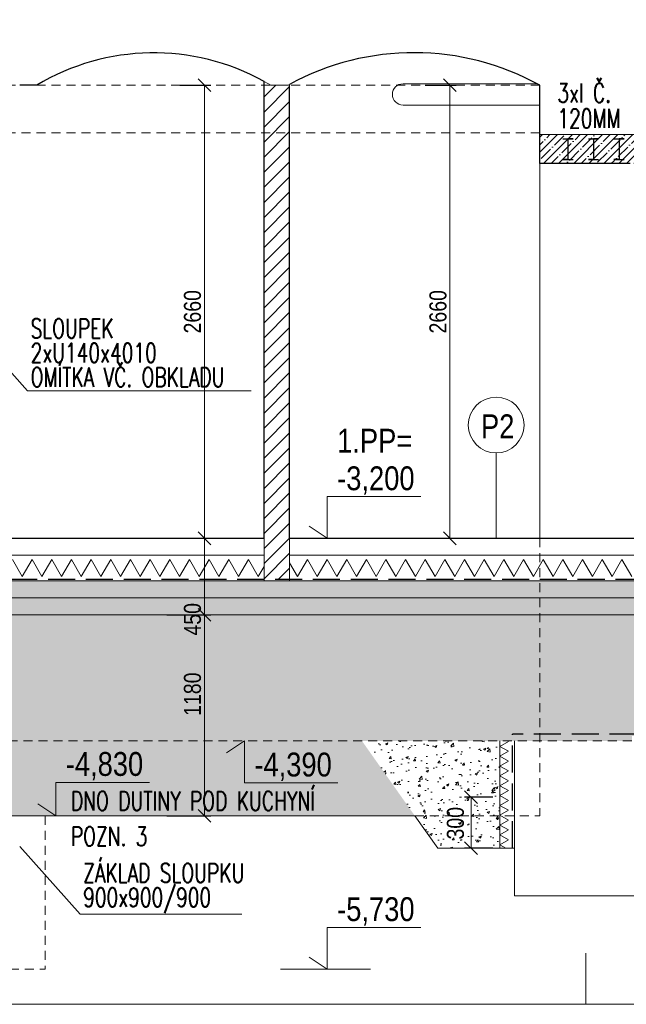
# Model space of a CAD drawing. Header units: millimetres. Extents: x -300958 to -108039, y 30118 to 292543.
# Tile 8 of 256: x -229558 to -225995, y 38432 to 44214. Entities that reach past the tile are written whole.
import ezdxf

# ---------------------------------------------------------------- set-up
doc = ezdxf.new("R2010")
doc.units = ezdxf.units.MM
doc.header["$MEASUREMENT"] = 0
doc.linetypes.add('DGN Style 2', pattern=[879.857395, 527.914437, -351.942958])
doc.linetypes.add('DGN Style 3', pattern=[888.558256, 634.684469, -253.873788])
doc.layers.get('0').update_dxf_attribs({"lineweight": 13})
doc.layers.get('Defpoints').update_dxf_attribs({"color": 3, "lineweight": 13})
for name, color, linetype, lineweight in [('dims', 7, 'Continuous', 9), ('legenda', 7, 'Continuous', 13), ('Materiály', 1, 'Continuous', 13), ('navrh', 1, 'Continuous', 9), ('popis', 7, 'Continuous', 9), ('RAMECEK', 7, 'Continuous', 0), ('tenka', 7, 'Continuous', 13), ('výškové kóty', 7, 'Continuous', 13), ('walls', 7, 'Continuous', 13)]:
    doc.layers.add(name, color=color, linetype=linetype, lineweight=lineweight)
doc.styles.add('STYLE-0', font='ARIALN.TTF')
doc.styles.add('Style-Arial', font='arial.ttf')
doc.dimstyles.new('arch', dxfattribs={"dimscale": 50, "dimtxt": 2.5, "dimasz": 2.5, "dimexe": 1.25, "dimexo": 0.9, "dimtad": 1, "dimdec": 0, "dimtxsty": 'STYLE-0', "dimblk": 'ARCHTICK', "dimcen": 2.5, "dimadec": 0, "dimazin": 0, "dimtfac": 1, "dimtdec": 0, "dimtmove": 2, "dimatfit": 3, "dimldrblk": 'ARCHTICK', "dimfxl": 0, "dimarcsym": 0})
pattern_1 = [(50, (0, 0), (143.452037, -12.550427), [15, -165]), (355, (0, 0), (-27.75027, 150.43843), [12, -132]), (100.4514, (11.95, -1.05), (115.70188, 137.88791), [12.74804, -140.22842]), (46.1842, (0, 40), (213.44821, -33.1038), [22.5, -247.5]), (96.6356, (17.79, 37.24), (186.93254, 194.82357), [19.12206, -210.3426]), (351.1842, (0, 40), (186.93239, 194.82372), [18, -198]), (21, (20, 30), (119.38141, -80.52378), [15, -165]), (326, (20, 30), (48.66307, 145.03001), [12, -132]), (71.4514, (29.95, 23.29), (168.044526, 64.5061), [12.74804, -140.22842]), (37.5, (0, 0), (2.431971, 66.578771), [0, -130.4, 0, -134, 0, -132.5]), (7.5, (0, 0), (52.613907, 78.882342), [0, -76.4, 0, -127.4, 0, -50.5]), (327.5, (-44.6, 0), (106.764487, -4.510974), [0, -50, 0, -156, 0, -207]), (317.5, (-64.6, 0), (116.637234, 20.020996), [0, -65, 0, -103.6, 0, -147])]

# ---------------------------------------------------------------- blocks, each defined once
blk = doc.blocks.new('_ArchTick')
at = {"color": 0, "linetype": 'ByBlock', "flags": 128}
blk.add_lwpolyline([(-0.5, -0.5), (0.5, 0.5)], dxfattribs=at)
blk = doc.blocks.new('*D899')
at = {"layer": 'Defpoints', "color": 0, "linetype": 'Continuous'}
for p in [(-227250.4, 43828.8), (-227326, 41168.8), (-227031, 41168.8)]:
    blk.add_point(p, dxfattribs=at)
at = {"layer": 'dims', "color": 0, "linetype": 'Continuous', "lineweight": -2}
for p, q in [((-227175.4, 43828.8), (-226993.5, 43828.8)), ((-227251, 41168.8), (-226993.5, 41168.8))]:
    blk.add_line(p, q, dxfattribs=at)
at = {"layer": 'dims', "linetype": 'Continuous', "lineweight": 0}
blk.add_line((-227031, 43828.8), (-227031, 41168.8), dxfattribs=at)
at = {"layer": 'dims', "linetype": 'Continuous', "lineweight": 0, "xscale": 75, "yscale": 75, "zscale": 75}
for p, rotation in [((-227031, 43828.8), 90), ((-227031, 41168.8), 270)]:
    blk.add_blockref('_ArchTick', p, dxfattribs=dict(at, rotation=rotation))
at = {"layer": 'dims', "color": 0, "linetype": 'Continuous', "insert": (-227100.8, 42498.8), "char_height": 100, "attachment_point": 5, "rotation": 90, "style": 'STYLE-0'}
blk.add_mtext('2660', dxfattribs=at)
blk = doc.blocks.new('*D900')
at = {"layer": 'Defpoints', "color": 0, "linetype": 'Continuous'}
for p in [(-228692.1, 43828.8), (-228767.6, 41168.8), (-228472.6, 41168.8)]:
    blk.add_point(p, dxfattribs=at)
at = {"layer": 'dims', "color": 0, "linetype": 'Continuous', "lineweight": -2}
for p, q in [((-228617.1, 43828.8), (-228435.1, 43828.8)), ((-228692.6, 41168.8), (-228435.1, 41168.8))]:
    blk.add_line(p, q, dxfattribs=at)
at = {"layer": 'dims', "linetype": 'Continuous', "lineweight": 0}
blk.add_line((-228472.6, 43828.8), (-228472.6, 41168.8), dxfattribs=at)
at = {"layer": 'dims', "linetype": 'Continuous', "lineweight": 0, "xscale": 75, "yscale": 75, "zscale": 75}
for p, rotation in [((-228472.6, 43828.8), 90), ((-228472.6, 41168.8), 270)]:
    blk.add_blockref('_ArchTick', p, dxfattribs=dict(at, rotation=rotation))
at = {"layer": 'dims', "color": 0, "linetype": 'Continuous', "insert": (-228542.4, 42498.8), "char_height": 100, "attachment_point": 5, "rotation": 90, "style": 'STYLE-0'}
blk.add_mtext('2660', dxfattribs=at)
blk = doc.blocks.new('*D915')
at = {"layer": 'Defpoints', "color": 0, "linetype": 'Continuous'}
for p in [(-228692.1, 41168.8), (-228767.6, 40718.8), (-228472.6, 40718.8)]:
    blk.add_point(p, dxfattribs=at)
at = {"layer": 'dims', "color": 0, "linetype": 'Continuous', "lineweight": -2}
for p, q in [((-228617.1, 41168.8), (-228435.1, 41168.8)), ((-228692.6, 40718.8), (-228435.1, 40718.8))]:
    blk.add_line(p, q, dxfattribs=at)
at = {"layer": 'dims', "linetype": 'Continuous', "lineweight": 0}
blk.add_line((-228472.6, 41168.8), (-228472.6, 40718.8), dxfattribs=at)
at = {"layer": 'dims', "linetype": 'Continuous', "lineweight": 0, "xscale": 75, "yscale": 75, "zscale": 75}
for p, rotation in [((-228472.6, 41168.8), 90), ((-228472.6, 40718.8), 270)]:
    blk.add_blockref('_ArchTick', p, dxfattribs=dict(at, rotation=rotation))
at = {"layer": 'dims', "color": 0, "linetype": 'Continuous', "insert": (-228542.4, 40693.2), "char_height": 100, "attachment_point": 5, "rotation": 90, "style": 'STYLE-0'}
blk.add_mtext('450', dxfattribs=at)
blk = doc.blocks.new('*D922')
at = {"layer": 'Defpoints', "color": 0, "linetype": 'Continuous'}
for p in [(-228692.1, 40718.8), (-228767.6, 39538.8), (-228472.6, 39538.8)]:
    blk.add_point(p, dxfattribs=at)
at = {"layer": 'dims', "color": 0, "linetype": 'Continuous', "lineweight": -2}
for p, q in [((-228617.1, 40718.8), (-228435.1, 40718.8)), ((-228692.6, 39538.8), (-228435.1, 39538.8))]:
    blk.add_line(p, q, dxfattribs=at)
at = {"layer": 'dims', "linetype": 'Continuous', "lineweight": 0}
blk.add_line((-228472.6, 40718.8), (-228472.6, 39538.8), dxfattribs=at)
at = {"layer": 'dims', "linetype": 'Continuous', "lineweight": 0, "xscale": 75, "yscale": 75, "zscale": 75}
for p, rotation in [((-228472.6, 40718.8), 90), ((-228472.6, 39538.8), 270)]:
    blk.add_blockref('_ArchTick', p, dxfattribs=dict(at, rotation=rotation))
at = {"layer": 'dims', "color": 0, "linetype": 'Continuous', "insert": (-228542.4, 40253.5), "char_height": 100, "attachment_point": 5, "rotation": 90, "style": 'STYLE-0'}
blk.add_mtext('1180', dxfattribs=at)
blk = doc.blocks.new('*D1440')
at = {"layer": 'Defpoints', "color": 0, "linetype": 'Continuous'}
for p in [(-226704.2, 39648.8), (-226907.1, 39348.8), (-226704.2, 39348.8)]:
    blk.add_point(p, dxfattribs=at)
at = {"layer": 'dims', "color": 0, "linetype": 'Continuous', "lineweight": -2}
for p, q in [((-226779.2, 39648.8), (-226944.6, 39648.8)), ((-226779.2, 39348.8), (-226944.6, 39348.8))]:
    blk.add_line(p, q, dxfattribs=at)
at = {"layer": 'dims', "linetype": 'Continuous', "lineweight": 0}
blk.add_line((-226907.1, 39648.8), (-226907.1, 39348.8), dxfattribs=at)
at = {"layer": 'dims', "linetype": 'Continuous', "lineweight": 0, "xscale": 75, "yscale": 75, "zscale": 75}
for p, rotation in [((-226907.1, 39648.8), 90), ((-226907.1, 39348.8), 270)]:
    blk.add_blockref('_ArchTick', p, dxfattribs=dict(at, rotation=rotation))
at = {"layer": 'dims', "color": 0, "linetype": 'Continuous', "insert": (-226998.2, 39495.8), "char_height": 100, "attachment_point": 5, "rotation": 90, "style": 'STYLE-0'}
blk.add_mtext('300', dxfattribs=at)

msp = doc.modelspace()

# ---------------------------------------------------------------- hatches: boundary and pattern name
at = {"layer": 'Materiály', "linetype": 'Continuous'}
h = msp.add_hatch(dxfattribs=at)
h.set_pattern_fill('AR-SAND', color=256, scale=25, style=0)
h.set_pattern_definition([(37.5, (0, 0), (-1.574834, 48.170594), [0, -38, 0, -42.5, 0, -40.625]), (7.5, (0, 0), (44.244418, 70.553652), [0, -20.5, 0, -34.25, 0, -13.125]), (327.5, (-30.75, 0), (77.8535465, 0.141476), [0, -12.5, 0, -45, 0, -58.75]), (317.5, (-30.75, 0), (75.153165, 21.94189), [0, -6.25, 0, -29.5, 0, -33.75])])
h.paths.add_polyline_path([(-219232.6, 40918.8), (-222367.6, 40918.8), (-222367.6, 40798.8), (-219232.6, 40798.8)])
h.paths.add_polyline_path([(-222367.6, 40918.8), (-222542.6, 40918.8), (-222542.6, 40818.8), (-222898.7, 40818.8), (-222898.7, 40798.8), (-222367.6, 40798.8)])
h.paths.add_polyline_path([(-222898.7, 40818.8), (-226502.6, 40818.8), (-226502.6, 40718.8), (-223662.6, 40718.8), (-223662.6, 40798.8), (-222928.9, 40798.8)])
h.paths.add_polyline_path([(-222898.7, 40818.8), (-222928.9, 40798.8), (-222898.7, 40798.8)], flags=17)
h.paths.add_polyline_path([(-226502.6, 40818.8), (-229732.6, 40818.8), (-229732.6, 40718.8), (-226502.6, 40718.8)])
h.paths.add_polyline_path([(-229732.6, 40818.8), (-229982.6, 40818.8), (-229982.6, 40718.8), (-229732.6, 40718.8)])
h.paths.add_polyline_path([(-228618.5, 40586.4), (-228618.5, 40820.6), (-228466.4, 40820.6), (-228466.4, 40586.4)], flags=9)
h.paths.add_polyline_path([(-218115.5, 46156.5), (-218115.5, 46451.1), (-217963.3, 46451.1), (-217963.3, 46156.5)], flags=9)
h.paths.add_polyline_path([(-217865.5, 49448.5), (-217865.5, 49799.1), (-217713.3, 49799.1), (-217713.3, 49448.5)], flags=9)
h.paths.add_polyline_path([(-218115.5, 42671.5), (-218115.5, 42966.1), (-217963.3, 42966.1), (-217963.3, 42671.5)], flags=9)
h.paths.add_polyline_path([(-218115.5, 40575.3), (-218115.5, 40862.2), (-217963.3, 40862.2), (-217963.3, 40575.3)], flags=9)
h.paths.add_polyline_path([(-218136.8, 39800.3), (-218136.8, 40031.2), (-217984.6, 40031.2), (-217984.6, 39800.3)], flags=9)
h.paths.add_polyline_path([(-227176.8, 42400.8), (-227176.8, 42696.8), (-227024.7, 42696.8), (-227024.7, 42400.8)], flags=9)
h.paths.add_polyline_path([(-228618.5, 42400.8), (-228618.5, 42696.8), (-228466.4, 42696.8), (-228466.4, 42400.8)], flags=9)
h.paths.add_polyline_path([(-225570.1, 42355.8), (-225570.1, 42651.8), (-225418, 42651.8), (-225418, 42355.8)], flags=9)
h.paths.add_polyline_path([(-228618.5, 40138.1), (-228618.5, 40369), (-228466.4, 40369), (-228466.4, 40138.1)], flags=9)
h.paths.add_polyline_path([(-223678.5, 45816.5), (-223678.5, 46111.1), (-223526.3, 46111.1), (-223526.3, 45816.5)], flags=9)
h.paths.add_polyline_path([(-223678.5, 42455.8), (-223678.5, 42751.8), (-223526.3, 42751.8), (-223526.3, 42455.8)], flags=9)
h.paths.add_polyline_path([(-223678.5, 44036.7), (-223678.5, 44270.9), (-223526.3, 44270.9), (-223526.3, 44036.7)], flags=9)
h.paths.add_polyline_path([(-223678.5, 41315.7), (-223678.5, 41549.9), (-223526.3, 41549.9), (-223526.3, 41315.7)], flags=9)
h.paths.add_polyline_path([(-227074.3, 39380.3), (-227074.3, 39611.2), (-226922.2, 39611.2), (-226922.2, 39380.3)], flags=9)
h.paths.add_polyline_path([(-225483.3, 56100.3), (-224845.8, 56100.3), (-224845.8, 55862), (-225483.3, 55862)], flags=9)
h.paths.add_polyline_path([(-217799.5, 56100.3), (-217162, 56100.3), (-217162, 55862), (-217799.5, 55862)], flags=9)
h.paths.add_polyline_path([(-222994.5, 41275.8), (-222724.1, 41320.6), (-222749.2, 41471.7), (-223019.5, 41426.9)], flags=9)
h.paths.add_polyline_path([(-224212.8, 59339.5), (-222728.2, 59339.5), (-222728.2, 58991.3), (-224212.8, 58991.3)], flags=9)
h.paths.add_polyline_path([(-230100.7, 59346.6), (-228890.4, 59346.6), (-228890.3, 58998.4), (-230100.7, 58998.4)], flags=9)
h.paths.add_polyline_path([(-227728.3, 39096.1), (-227216.5, 39096.1), (-227216.5, 38857.8), (-227728.3, 38857.8)], flags=9)
h.paths.add_polyline_path([(-229521.5, 42668.8), (-228646.4, 42668.8), (-228646.4, 42177.8), (-229521.5, 42177.8)], flags=9)
h.paths.add_polyline_path([(-229322, 39948.7), (-228810.3, 39948.7), (-228810.3, 39710.5), (-229322, 39710.5)], flags=9)
h.paths.add_polyline_path([(-229285, 39872.4), (-227602.3, 39872.5), (-227602.3, 39524.3), (-229285, 39524.3)], flags=9)
h.paths.add_polyline_path([(-231871.2, 39605.7), (-230192.3, 39605.7), (-230192.3, 38829), (-231871.2, 38829)], flags=9)
h.paths.add_polyline_path([(-229212.6, 39430.4), (-228112.8, 39430.4), (-228112.8, 38939.4), (-229212.6, 38939.4)], flags=9)
h.paths.add_polyline_path([(-233846.9, 39398.6), (-232194.7, 39398.7), (-232194.7, 39050.5), (-233846.9, 39050.5)], flags=9)
h.paths.add_polyline_path([(-229098.4, 54999.1), (-228349.1, 54999.2), (-228349.1, 54793.9), (-229098.4, 54793.8)], flags=9)
h.paths.add_polyline_path([(-229098.4, 55194.7), (-228379.6, 55194.8), (-228379.6, 54989.5), (-229098.4, 54989.4)], flags=9)
h.paths.add_polyline_path([(-211403.8, 40426), (-207613.8, 40426), (-207613.8, 40280), (-211403.8, 40280)], flags=9)
h.paths.add_polyline_path([(-206340.2, 40408.8), (-205613.8, 40408.8), (-205613.8, 40276.4), (-206340.2, 40276.4)], flags=9)
h.paths.add_polyline_path([(-211944.7, 52318), (-208955.3, 52318), (-208955.3, 52112.7), (-211944.6, 52112.6)], flags=9)
h.paths.add_polyline_path([(-212402.3, 52316.9), (-212270.1, 52316.9), (-212270.1, 52111.6), (-212402.3, 52111.6)], flags=9)
h.paths.add_polyline_path([(-212399.3, 52662.7), (-210098.7, 52662.9), (-210098.7, 52433.7), (-212399.3, 52433.6)], flags=9)
h.paths.add_polyline_path([(-220630.7, 56606.8), (-220295.6, 56606.8), (-220295.6, 56393.9), (-220630.7, 56393.9)], flags=9)
h.paths.add_polyline_path([(-223459.2, 56606.8), (-223124.1, 56606.8), (-223124.1, 56393.9), (-223459.2, 56393.9)], flags=9)
h.paths.add_polyline_path([(-227896.5, 56606.8), (-227561.4, 56606.8), (-227561.4, 56393.9), (-227896.5, 56393.9)], flags=9)
h.paths.add_polyline_path([(-212960.2, 39626), (-207707.7, 39626), (-207707.7, 39449.1), (-212960.2, 39449.1)], flags=9)
h.paths.add_polyline_path([(-224446.6, 39806.1), (-223934.8, 39806.1), (-223934.8, 39567.8), (-224446.6, 39567.8)], flags=9)
h.paths.add_polyline_path([(-232371.6, 57607.3), (-232121.2, 57607.3), (-232121.2, 57392.4), (-232371.6, 57392.4)], flags=9)
h.paths.add_polyline_path([(-222875.9, 40785.2), (-222364.2, 40785.2), (-222364.2, 40546.9), (-222875.9, 40546.9)], flags=9)
h.paths.add_polyline_path([(-222765.6, 57706.6), (-222510.3, 57706.6), (-222510.3, 57493.7), (-222765.6, 57493.7)], flags=9)
h.paths.add_polyline_path([(-219976.4, 54526.6), (-219743.2, 54526.6), (-219743.2, 54316.1), (-219976.4, 54316.1)], flags=9)
h.paths.add_polyline_path([(-234807.9, 41176.1), (-234296.1, 41176.1), (-234296.1, 40937.8), (-234807.9, 40937.8)], flags=9)
h.paths.add_polyline_path([(-230316.5, 54706.6), (-230083.2, 54706.6), (-230083.2, 54496.1), (-230316.5, 54496.1)], flags=9)
h.paths.add_polyline_path([(-222765.6, 54656.6), (-222532.4, 54656.6), (-222532.4, 54446.1), (-222765.6, 54446.1)], flags=9)
h.paths.add_polyline_path([(-225469.3, 51678), (-224951.4, 50215.3), (-225305.9, 50089.8), (-225823.8, 51552.5)], flags=9)
h.paths.add_polyline_path([(-224953.9, 47502.8), (-223579.2, 46845.2), (-223741.5, 46506), (-225116.2, 47163.6)], flags=9)
h.paths.add_polyline_path([(-222744.2, 58941.1), (-222105.4, 58941.1), (-222105.4, 58702.8), (-222744.2, 58702.8)], flags=9)
h.paths.add_polyline_path([(-215943.5, 44706.8), (-214705.1, 44706.8), (-214705.1, 44492), (-215943.5, 44492)], flags=9)
h.paths.add_polyline_path([(-215922.4, 44486.1), (-215410.6, 44486.1), (-215410.6, 44247.8), (-215922.4, 44247.8)], flags=9)
h.paths.add_polyline_path([(-212583.5, 43296.6), (-206340.8, 43296.8), (-206340.8, 43091.4), (-212583.5, 43091.3)], flags=9)
h.paths.add_polyline_path([(-211884.3, 45150.9), (-210798.1, 45150.9), (-210798.1, 45035.8), (-211884.3, 45035.8)], flags=9)
h.paths.add_polyline_path([(-212583.9, 41696.2), (-208047.8, 41696.2), (-208047.8, 41490.9), (-212583.9, 41490.8)], flags=9)
h.paths.add_polyline_path([(-212583.9, 41890.3), (-205727.7, 41890.4), (-205727.7, 41685.1), (-212583.9, 41684.9)], flags=9)
h.paths.add_polyline_path([(-212583.5, 42083.9), (-206291.2, 42084.1), (-206291.2, 41878.7), (-212583.5, 41878.6)], flags=9)
h.paths.add_polyline_path([(-212583.5, 42298.8), (-205719.8, 42298.9), (-205719.8, 42093.6), (-212583.5, 42093.5)], flags=9)
h.paths.add_polyline_path([(-212583.5, 42498.8), (-206659.3, 42498.9), (-206659.3, 42293.6), (-212583.5, 42293.5)], flags=9)
h.paths.add_polyline_path([(-212583.5, 42698.8), (-205800.6, 42698.9), (-205800.6, 42493.6), (-212583.5, 42493.5)], flags=9)
h.paths.add_polyline_path([(-212583.5, 42898.8), (-205891.3, 42898.9), (-205891.3, 42693.6), (-212583.5, 42693.5)], flags=9)
h.paths.add_polyline_path([(-212583.5, 43098.8), (-205573.6, 43098.9), (-205573.6, 42893.6), (-212583.5, 42893.5)], flags=9)
h.paths.add_polyline_path([(-212573.1, 43911), (-210695.1, 43911.1), (-210695.1, 43682), (-212573.1, 43681.8)], flags=9)
h.paths.add_polyline_path([(-212583.5, 43499), (-205582.7, 43499.1), (-205582.7, 43293.8), (-212583.5, 43293.6)], flags=9)
h.paths.add_polyline_path([(-212583.5, 43699), (-205754.1, 43699.1), (-205754.1, 43493.8), (-212583.5, 43493.6)], flags=9)
h.paths.add_polyline_path([(-211884, 46664.7), (-211108, 46664.7), (-211108, 46549.6), (-211884, 46549.6)], flags=9)
h.paths.add_polyline_path([(-211884.1, 46291), (-211034.2, 46291), (-211034.2, 46158.3), (-211884.1, 46158.3)], flags=9)
h.paths.add_polyline_path([(-211884.3, 45632.8), (-209796.3, 45632.8), (-209796.3, 45335.4), (-211884.3, 45335.4)], flags=9)
h.paths.add_polyline_path([(-211884.2, 46006.5), (-210395.8, 46006.5), (-210395.8, 45729.8), (-211884.2, 45729.8)], flags=9)
h.paths.add_polyline_path([(-211884, 47038.4), (-210639, 47038.4), (-210639, 46905.7), (-211884, 46905.7)], flags=9)
h.paths.add_polyline_path([(-212528.4, 47501.1), (-210602.8, 47501.2), (-210602.8, 47272), (-212528.4, 47271.9)], flags=9)
h.paths.add_polyline_path([(-234504.8, 39526.1), (-233993, 39526.1), (-233993, 39287.8), (-234504.8, 39287.8)], flags=9)
h.paths.add_polyline_path([(-233114.3, 40874.9), (-232589.7, 40874.9), (-232589.7, 40669.5), (-233114.3, 40669.5)], flags=9)
h.paths.add_polyline_path([(-225389.8, 39975.2), (-224878.1, 39975.2), (-224878.1, 39736.9), (-225389.8, 39736.9)], flags=9)
h.paths.add_polyline_path([(-220079.8, 40765.2), (-219568, 40765.2), (-219568, 40526.9), (-220079.8, 40526.9)], flags=9)
h.paths.add_polyline_path([(-228214.4, 39945.2), (-227702.6, 39945.2), (-227702.6, 39706.9), (-228214.4, 39706.9)], flags=9)
h.paths.add_polyline_path([(-229353, 46153.4), (-229129.3, 46153.4), (-229129.3, 45948.1), (-229353, 45948.1)], flags=9)
h.paths.add_polyline_path([(-229101.5, 45719.1), (-226775, 45719), (-226775, 45513.7), (-229101.5, 45513.8)], flags=9)
h.paths.add_polyline_path([(-229112.9, 46370.7), (-226775, 46370.6), (-226775, 46165.3), (-229112.9, 46165.3)], flags=9)
h.paths.add_polyline_path([(-215953.6, 41926.8), (-214723.9, 41926.8), (-214723.9, 41712), (-215953.6, 41712)], flags=9)
h.paths.add_polyline_path([(-215963.8, 41706.1), (-215452, 41706.1), (-215452, 41467.8), (-215963.8, 41467.8)], flags=9)
h.paths.add_polyline_path([(-234012.5, 43127.9), (-233811.8, 43132.3), (-233807.3, 42927), (-234008, 42922.6)], flags=9)
h.paths.add_polyline_path([(-235655.8, 43597.5), (-234388.3, 43597.6), (-234388.3, 43392.2), (-235655.8, 43392.2)], flags=9)
h.paths.add_polyline_path([(-234259.8, 56606.8), (-233693.9, 56606.8), (-233693.9, 56358.2), (-234259.8, 56358.2)], flags=9)
h.paths.add_polyline_path([(-234259.8, 56386.1), (-233622.3, 56386.1), (-233622.3, 56147.8), (-234259.8, 56147.8)], flags=9)
h.paths.add_polyline_path([(-233571.2, 43395.1), (-233325, 43395.1), (-233325, 43182.1), (-233571.2, 43182.1)], flags=9)
h.paths.add_polyline_path([(-218007.4, 61282.7), (-217166.6, 61282.7), (-217166.6, 60934.5), (-218007.4, 60934.5)], flags=9)
h.paths.add_polyline_path([(-224774, 61282.7), (-223933.3, 61282.7), (-223933.3, 60934.5), (-224774, 60934.5)], flags=9)
h.paths.add_polyline_path([(-234075.4, 44078.9), (-233813.7, 44078.9), (-233813.7, 43873.6), (-234075.4, 43873.6)], flags=9)
h.paths.add_polyline_path([(-234075.4, 44296.1), (-233889.9, 44296.1), (-233889.9, 44090.7), (-234075.4, 44090.7)], flags=9)
h.paths.add_polyline_path([(-235655.8, 44078.9), (-234289.3, 44078.9), (-234289.3, 43873.6), (-235655.8, 43873.6)], flags=9)
h.paths.add_polyline_path([(-235655.8, 44296.1), (-234194, 44296.1), (-234194, 44090.8), (-235655.8, 44090.7)], flags=9)
h.paths.add_polyline_path([(-234075.4, 44513.3), (-233889.9, 44513.3), (-233889.9, 44307.9), (-234075.4, 44307.9)], flags=9)
h.paths.add_polyline_path([(-235655.8, 44513.3), (-234681.7, 44513.3), (-234681.7, 44308), (-235655.8, 44307.9)], flags=9)
h.paths.add_polyline_path([(-235785.4, 44866.2), (-235539.2, 44866.2), (-235539.2, 44656.2), (-235785.4, 44656.2)], flags=9)
h.paths.add_polyline_path([(-228354.8, 46805), (-226775, 46805), (-226775, 46599.7), (-228354.8, 46599.7)], flags=9)
h.paths.add_polyline_path([(-229240.8, 46805), (-229127.6, 46805), (-229127.6, 46599.7), (-229240.8, 46599.7)], flags=9)
h.paths.add_polyline_path([(-226873.1, 47320.6), (-226627.7, 47320.6), (-226627.7, 47110), (-226873.1, 47110)], flags=9)
h.paths.add_polyline_path([(-229278.9, 47022.2), (-229127.6, 47022.2), (-229127.6, 46816.8), (-229278.9, 46816.8)], flags=9)
h.paths.add_polyline_path([(-229379.6, 45936.2), (-229129.3, 45936.2), (-229129.3, 45730.9), (-229379.6, 45730.9)], flags=9)
h.paths.add_polyline_path([(-227878.6, 45936.3), (-226775, 45936.2), (-226775, 45730.9), (-227878.6, 45730.9)], flags=9)
h.paths.add_polyline_path([(-227124.3, 46153.4), (-226775, 46153.4), (-226775, 45948.1), (-227124.3, 45948.1)], flags=9)
h.paths.add_polyline_path([(-228236.7, 46587.8), (-226775, 46587.8), (-226775, 46382.5), (-228236.7, 46382.5)], flags=9)
h.paths.add_polyline_path([(-229036.1, 45501.9), (-226778.1, 45501.9), (-226778.1, 45296.6), (-229036.1, 45296.5)], flags=9)
h.paths.add_polyline_path([(-229017.4, 45284.7), (-226805.2, 45284.7), (-226805.2, 45079.4), (-229017.4, 45079.3)], flags=9)
h.paths.add_polyline_path([(-229377.9, 45284.7), (-229127.6, 45284.7), (-229127.6, 45079.3), (-229377.9, 45079.3)], flags=9)
h.paths.add_polyline_path([(-229377.9, 45501.9), (-229127.6, 45501.9), (-229127.6, 45296.5), (-229377.9, 45296.5)], flags=9)
h.paths.add_polyline_path([(-229236.9, 46587.8), (-229127.6, 46587.8), (-229127.6, 46382.5), (-229237, 46382.5)], flags=9)
h.paths.add_polyline_path([(-229240.8, 45719), (-229127.6, 45719), (-229127.6, 45513.7), (-229240.8, 45513.7)], flags=9)
h.paths.add_polyline_path([(-228709.1, 47022.2), (-226775, 47022.2), (-226775, 46816.8), (-228709.1, 46816.9)], flags=9)
h.paths.add_polyline_path([(-229377.9, 46370.6), (-229127.6, 46370.6), (-229127.6, 46165.3), (-229377.9, 46165.3)], flags=9)
h.paths.add_polyline_path([(-230281.6, 41946.8), (-230036.3, 41946.8), (-230036.3, 41736.3), (-230281.6, 41736.3)], flags=9)
h.paths.add_polyline_path([(-225071.7, 42046.8), (-224825.5, 42046.8), (-224825.5, 41833.9), (-225071.7, 41833.9)], flags=9)
h.paths.add_polyline_path([(-216440.4, 57388.8), (-215794, 57388.8), (-215794, 57183.5), (-216440.4, 57183.5)], flags=9)
h.paths.add_polyline_path([(-218704.2, 59776.1), (-218066.7, 59776.1), (-218066.7, 59537.8), (-218704.2, 59537.8)], flags=9)
h.paths.add_polyline_path([(-227540.8, 61663.4), (-226903.3, 61663.4), (-226903.3, 61425.1), (-227540.8, 61425.1)], flags=9)
h.paths.add_polyline_path([(-230082.8, 61183.8), (-229445.3, 61183.8), (-229445.3, 60945.5), (-230082.8, 60945.5)], flags=9)
h.paths.add_polyline_path([(-221795.9, 56100.3), (-221158.4, 56100.3), (-221158.4, 55862), (-221795.9, 55862)], flags=9)
h.paths.add_polyline_path([(-216092.7, 54751.1), (-214947.1, 54751.1), (-214947.1, 54545.8), (-216092.7, 54545.8)], flags=9)
h.paths.add_polyline_path([(-223347.4, 51527.2), (-222095.2, 50658.8), (-222309.5, 50349.8), (-223561.7, 51218.2)], flags=9)
h.paths.add_polyline_path([(-231266.1, 47456.3), (-229952, 46684.6), (-230142.4, 46360.4), (-231456.5, 47132)], flags=9)
h.paths.add_polyline_path([(-212960.2, 39860.2), (-207827.6, 39860.2), (-207827.6, 39683.2), (-212960.2, 39683.2)], flags=9)
h.paths.add_polyline_path([(-205897.1, 39234.1), (-205613.8, 39234.1), (-205613.8, 39120), (-205897.1, 39120)], flags=9)
h.paths.add_polyline_path([(-212951.3, 40126), (-209962.4, 40126), (-209962.4, 39979.7), (-212951.3, 39979.7)], flags=9)
h.paths.add_polyline_path([(-209332.7, 40726), (-205613.8, 40726), (-205613.8, 40579.7), (-209332.7, 40579.7)], flags=9)
h.paths.add_polyline_path([(-209715.7, 40926), (-205632.2, 40926), (-205632.2, 40779.7), (-209715.7, 40779.7)], flags=9)
h.paths.add_polyline_path([(-207451.3, 40126), (-207002.2, 40126), (-207002.2, 39993.3), (-207451.3, 39993.3)], flags=9)
h.paths.add_polyline_path([(-207451.3, 39251.3), (-206949, 39251.3), (-206949, 39118.6), (-207451.3, 39118.6)], flags=9)
h.paths.add_polyline_path([(-207451.3, 38951.3), (-206583.2, 38951.3), (-206583.2, 38818.6), (-207451.3, 38818.6)], flags=9)
h.paths.add_polyline_path([(-205802.5, 38934.6), (-205607.6, 38934.6), (-205607.6, 38782.4), (-205802.5, 38782.4)], flags=9)
h.paths.add_polyline_path([(-207451.3, 40408.8), (-207057.4, 40408.8), (-207057.4, 40295), (-207451.3, 40295)], flags=9)
h.paths.add_polyline_path([(-212951.3, 39251.3), (-212494.7, 39251.3), (-212494.7, 39118.6), (-212951.3, 39118.6)], flags=9)
h.paths.add_polyline_path([(-212951.3, 40408.8), (-212389.4, 40408.8), (-212389.4, 40293.7), (-212951.3, 40293.7)], flags=9)
h.paths.add_polyline_path([(-212951.3, 40908.8), (-212231.3, 40908.8), (-212231.3, 40793.7), (-212951.3, 40793.7)], flags=9)
h.paths.add_polyline_path([(-207083.8, 40111.1), (-205665.8, 40111.1), (-205665.8, 39742.6), (-207083.8, 39742.6)], flags=9)
h.paths.add_polyline_path([(-212963.9, 39061), (-210629.7, 39061), (-210629.7, 38839.8), (-212963.9, 38839.8)], flags=9)
h.paths.add_polyline_path([(-223048.5, 61571.2), (-222336.1, 61571.2), (-222336.1, 61324.9), (-223048.5, 61324.9)], flags=9)
h.paths.add_polyline_path([(-223048.5, 61350.4), (-222410.9, 61350.4), (-222410.9, 61112.1), (-223048.5, 61112.1)], flags=9)
h.paths.add_polyline_path([(-227733.4, 59870.8), (-227448.4, 60037.6), (-227344.7, 59860.4), (-227629.7, 59693.6)], flags=9)
h.paths.add_polyline_path([(-218637.6, 41946.8), (-218152.4, 41946.8), (-218152.4, 41736.3), (-218637.6, 41736.3)], flags=9)
h.paths.add_polyline_path([(-218722.8, 41726.1), (-218211, 41726.1), (-218211, 41487.8), (-218722.8, 41487.8)], flags=9)
h.paths.add_polyline_path([(-218637.6, 45046.8), (-218143.6, 45046.8), (-218143.6, 44836.3), (-218637.6, 44836.3)], flags=9)
h.paths.add_polyline_path([(-218722.8, 44826.1), (-218159.4, 44826.1), (-218159.4, 44587.8), (-218722.8, 44587.8)], flags=9)
h.paths.add_polyline_path([(-218722.8, 56296.1), (-218085.2, 56296.1), (-218085.2, 56057.8), (-218722.8, 56057.8)], flags=9)
h.paths.add_polyline_path([(-218722.8, 56516.8), (-218213.5, 56516.8), (-218213.5, 56306.8), (-218722.8, 56306.8)], flags=9)
h.paths.add_polyline_path([(-218722.8, 52906.8), (-218218.1, 52906.8), (-218218.1, 52693.9), (-218722.8, 52693.9)], flags=9)
h.paths.add_polyline_path([(-218637.6, 48916.8), (-218130.9, 48916.8), (-218130.9, 48706.3), (-218637.6, 48706.3)], flags=9)
h.paths.add_polyline_path([(-218722.8, 52686.1), (-218174.4, 52686.1), (-218174.4, 52447.8), (-218722.8, 52447.8)], flags=9)
h.paths.add_polyline_path([(-218722.8, 48696.1), (-218174.4, 48696.1), (-218174.4, 48457.8), (-218722.8, 48457.8)], flags=9)
h.paths.add_polyline_path([(-234970, 43183.1), (-234458.3, 43183.1), (-234458.3, 42944.8), (-234970, 42944.8)], flags=9)
h.paths.add_polyline_path([(-222692.2, 56296.1), (-222054.7, 56296.1), (-222054.7, 56057.8), (-222692.2, 56057.8)], flags=9)
h.paths.add_polyline_path([(-222692.2, 56516.8), (-222182.9, 56516.8), (-222182.9, 56306.8), (-222692.2, 56306.8)], flags=9)
h.paths.add_polyline_path([(-231290, 51524.2), (-229952, 50738.4), (-230142.4, 50414.2), (-231480.4, 51199.9)], flags=9)
h.paths.add_polyline_path([(-220079.8, 40126.1), (-219568, 40126.1), (-219568, 39887.8), (-220079.8, 39887.8)], flags=9)
h.paths.add_polyline_path([(-228354.7, 48516.1), (-227806.4, 48516.1), (-227806.4, 48277.8), (-228354.7, 48277.8)], flags=9)
h.paths.add_polyline_path([(-227012.9, 52486.1), (-226464.5, 52486.1), (-226464.5, 52247.8), (-227012.9, 52247.8)], flags=9)
h.paths.add_polyline_path([(-230335.5, 52956.8), (-230088.9, 52956.8), (-230088.9, 52743.9), (-230335.5, 52743.9)], flags=9)
h.paths.add_polyline_path([(-222783.5, 52913.4), (-222536.9, 52913.4), (-222536.9, 52700.5), (-222783.5, 52700.5)], flags=9)
h.paths.add_polyline_path([(-218820.6, 40626.1), (-218308.8, 40626.1), (-218308.8, 40387.8), (-218820.6, 40387.8)], flags=9)
h.paths.add_polyline_path([(-227728.3, 41946.8), (-227243.2, 41946.8), (-227243.2, 41736.3), (-227728.3, 41736.3)], flags=9)
h.paths.add_polyline_path([(-227728.3, 41726.1), (-227216.5, 41726.1), (-227216.5, 41487.8), (-227728.3, 41487.8)], flags=9)
h.paths.add_polyline_path([(-227728.3, 52866.8), (-227223.6, 52866.8), (-227223.6, 52653.9), (-227728.3, 52653.9)], flags=9)
h.paths.add_polyline_path([(-229001, 48916.8), (-228494.4, 48916.8), (-228494.4, 48706.3), (-229001, 48706.3)], flags=9)
h.paths.add_polyline_path([(-228329.7, 45046.8), (-227835.8, 45046.8), (-227835.8, 44836.3), (-228329.7, 44836.3)], flags=9)
h.paths.add_polyline_path([(-227728.3, 52646.1), (-227179.9, 52646.1), (-227179.9, 52407.8), (-227728.3, 52407.8)], flags=9)
h.paths.add_polyline_path([(-229001, 48696.1), (-228452.7, 48696.1), (-228452.7, 48457.8), (-229001, 48457.8)], flags=9)
h.paths.add_polyline_path([(-228329.7, 44826.1), (-227766.4, 44826.1), (-227766.4, 44587.8), (-228329.7, 44587.8)], flags=9)
h = msp.add_hatch(dxfattribs=at)
h.set_pattern_fill('ANSI31', color=256, scale=500, style=0)
h.paths.add_polyline_path([(-228122.6, 43548.8), (-227972.6, 43548.8), (-227972.6, 43828.8), (-228122.6, 43828.8)])
h.paths.add_polyline_path([(-228122.6, 43308.8), (-227972.6, 43308.8), (-227972.6, 43548.8), (-228122.6, 43548.8)])
h.paths.add_polyline_path([(-227972.6, 43308.8), (-228122.6, 43308.8), (-228122.6, 41168.8), (-228122.6, 40928.8), (-227972.6, 40928.8), (-227972.6, 41168.8)])
at = {"layer": 'Materiály', "linetype": 'Continuous', "lineweight": 0}
h = msp.add_hatch(dxfattribs=at)
h.set_pattern_fill('ANSI35', color=256, scale=250, style=0)
h.paths.add_polyline_path([(-226502.6, 43538.8), (-226502.6, 43368.8), (-225972.6, 43368.8), (-225872.6, 43368.8), (-225872.6, 43538.8)])
h = msp.add_hatch(dxfattribs=at)
h.set_pattern_fill('ANSI35', color=256, scale=250, style=0)
h.paths.add_polyline_path([(-222542.6, 40818.8), (-222542.6, 41018.8), (-222722.6, 41018.8), (-223342.6, 40918.8), (-226502.6, 40918.8), (-226502.6, 40818.8)])
h.paths.add_polyline_path([(-229732.6, 40918.8), (-229732.6, 40818.8), (-226502.6, 40818.8), (-226502.6, 40918.8)])
h.paths.add_polyline_path([(-229982.6, 40918.8), (-229982.6, 40818.8), (-229732.6, 40818.8), (-229732.6, 40918.8)])
h.paths.add_polyline_path([(-232457.6, 40918.8), (-232457.6, 40818.8), (-229982.6, 40818.8), (-229982.6, 40918.8)])
h.paths.add_polyline_path([(-232457.6, 40918.8), (-232498.5, 40918.8), (-232477, 40818.8), (-232457.6, 40818.8)])
at = {"layer": 'Materiály', "linetype": 'Continuous'}
h = msp.add_hatch(dxfattribs=at)
h.set_pattern_fill('AR-CONC', color=256, scale=20, style=0)
h.set_pattern_definition(pattern_1)
h.paths.add_polyline_path([(-232258.5, 40480.3), (-232258.5, 40767.2), (-232106.3, 40767.2), (-232106.3, 40480.3)], flags=24)
h.paths.add_polyline_path([(-228618.5, 40586.4), (-228618.5, 40820.6), (-228466.4, 40820.6), (-228466.4, 40586.4)], flags=9)
h.paths.add_polyline_path([(-228618.5, 40138.1), (-228618.5, 40369), (-228466.4, 40369), (-228466.4, 40138.1)], flags=24)
h.paths.add_polyline_path([(-223662.6, 40718.8), (-232457.6, 40718.8), (-232457.6, 39978.8), (-225962.6, 39978.8), (-225962.6, 40008.8), (-224862.6, 40008.8), (-224862.6, 40166.8), (-224562.6, 40166.8), (-224562.6, 40324.8), (-224262.6, 40324.8), (-224262.6, 40482.8), (-223962.6, 40482.8), (-223962.6, 40640.8), (-223662.6, 40640.8)])
h = msp.add_hatch(dxfattribs=at)
h.set_pattern_fill('DASH', color=256, scale=500, style=0)
h.set_pattern_definition([(0, (-2560, -50289.4), (62.5, 62.5), [62.5, -62.5])])
h.paths.add_polyline_path([(-227074.3, 39380.3), (-227074.3, 39611.2), (-226922.2, 39611.2), (-226922.2, 39380.3)], flags=24)
h.paths.add_polyline_path([(-228074.2, 40776.1), (-227562.4, 40776.1), (-227562.4, 40537.8), (-228074.2, 40537.8)], flags=24)
h = msp.add_hatch(dxfattribs=at)
h.set_pattern_fill('AR-CONC', color=256, scale=20, style=0)
h.set_pattern_definition(pattern_1)
h.paths.add_polyline_path([(-232307.6, 39978.8), (-232457.6, 39978.8), (-232457.6, 39538.8), (-232307.6, 39538.8)])
h.paths.add_polyline_path([(-232152.7, 39978.8), (-232307.6, 39978.8), (-232307.6, 39538.8), (-232062.6, 39538.8)])
h.paths.add_polyline_path([(-229982.6, 39978.8), (-232152.7, 39978.8), (-232062.6, 39538.8), (-229982.6, 39538.8)])
h.paths.add_polyline_path([(-229732.6, 39978.8), (-229982.6, 39978.8), (-229982.6, 39538.8), (-229732.6, 39538.8)])
h.paths.add_polyline_path([(-227547.5, 39978.8), (-229732.6, 39978.8), (-229732.6, 39538.8), (-227236.8, 39538.8)])
h.paths.add_polyline_path([(-229322, 39948.7), (-228810.3, 39948.7), (-228810.3, 39710.5), (-229322, 39710.5)], flags=24)
h.paths.add_polyline_path([(-229285, 39872.4), (-227602.3, 39872.5), (-227602.3, 39524.3), (-229285, 39524.3)], flags=9)
h.paths.add_polyline_path([(-228214.4, 39945.2), (-227702.6, 39945.2), (-227702.6, 39706.9), (-228214.4, 39706.9)], flags=24)
h = msp.add_hatch(dxfattribs=at)
h.set_pattern_fill('AR-CONC', color=256, scale=20, style=0)
h.set_pattern_definition(pattern_1)
h.paths.add_polyline_path([(-227547.5, 39978.8), (-227102.6, 39348.8), (-226737.6, 39348.8), (-226737.6, 39978.8)])
h.paths.add_polyline_path([(-227074.3, 39380.3), (-227074.3, 39611.2), (-226922.2, 39611.2), (-226922.2, 39380.3)], flags=24)

# ---------------------------------------------------------------- linework, layer by layer
at = {"layer": 'legenda', "linetype": 'Continuous', "lineweight": 0, "flags": 128}
msp.add_lwpolyline([(-226759.4, 41168.8), (-226759.4, 41168.8), (-226759.4, 41168.8), (-226759.4, 41669.9)], dxfattribs=at)
at = {"layer": 'legenda', "linetype": 'Continuous', "lineweight": 0}
msp.add_circle((-226759.4, 41833.7), 163.8, dxfattribs=at)
at = {"layer": 'Materiály', "linetype": 'Continuous'}
for p, q in [((-227306.1, 43837.2), (-226518, 43837.2)), ((-227306.1, 43712.2), (-226502.6, 43712.2)), ((-227102.6, 39348.8), (-227236.8, 39538.8)), ((-227102.6, 39348.8), (-226652.6, 39348.8))]:
    msp.add_line(p, q, dxfattribs=at)
at = {"layer": 'Materiály', "linetype": 'DGN Style 3', "lineweight": 30, "ltscale": 0.25}
for p in [(-226662.6, 39348.8), (-225712.6, 40018.8)]:
    msp.add_line(p, (-226662.6, 40018.8), dxfattribs=at)
at = {"layer": 'Materiály', "linetype": 'DGN Style 3', "lineweight": 30, "ltscale": 0.25, "flags": 128}
msp.add_lwpolyline([(-232500.7, 40928.8), (-223342.6, 40928.8), (-222712.6, 41028.8)], dxfattribs=at)
at = {"layer": 'Materiály', "linetype": 'Continuous', "flags": 128}
for points in [[(-229600.3, 41043.8), (-229542.5, 40943.8), (-229484.8, 41043.8), (-229427.1, 40943.8), (-229369.3, 41043.8), (-229311.6, 40943.8), (-229253.9, 41043.8), (-229196.1, 40943.8), (-229138.4, 41043.8), (-229080.7, 40943.8), (-229022.9, 41043.8), (-228965.2, 40943.8), (-228907.5, 41043.8), (-228907.5, 41043.8)], [(-228907.5, 41043.8), (-228849.7, 40943.8), (-228792, 41043.8), (-228734.3, 40943.8), (-228676.5, 41043.8), (-228618.8, 40943.8), (-228561.1, 41043.8), (-228503.3, 40943.8), (-228445.6, 41043.8), (-228387.8, 40943.8), (-228330.1, 41043.8), (-228272.4, 40943.8), (-228214.6, 41043.8), (-228156.9, 40943.8), (-228122.6, 41003.2)], [(-227972.6, 41024.5), (-227926, 40943.8), (-227868.2, 41043.8), (-227810.5, 40943.8), (-227752.8, 41043.8), (-227695, 40943.8), (-227637.3, 41043.8), (-227579.6, 40943.8), (-227521.8, 41043.8), (-227464.1, 40943.8), (-227406.4, 41043.8), (-227348.6, 40943.8), (-227290.9, 41043.8), (-227233.1, 40943.8), (-227175.4, 41043.8), (-227117.7, 40943.8), (-227059.9, 41043.8), (-227002.2, 40943.8), (-226944.5, 41043.8), (-226886.7, 40943.8), (-226829, 41043.8), (-226771.3, 40943.8), (-226713.5, 41043.8), (-226655.8, 40943.8), (-226598.1, 41043.8), (-226540.3, 40943.8), (-226482.6, 41043.8), (-226482.6, 41043.8)], [(-226482.6, 41043.8), (-226424.9, 40943.8), (-226367.1, 41043.8), (-226309.4, 40943.8), (-226251.7, 41043.8), (-226193.9, 40943.8), (-226136.2, 41043.8), (-226078.4, 40943.8), (-226020.7, 41043.8), (-225963, 40943.8)], [(-226701.8, 39348.8), (-226737.6, 39369.5), (-226687.6, 39398.3), (-226737.6, 39427.2), (-226687.6, 39456.1), (-226737.6, 39484.9), (-226687.6, 39513.8), (-226737.6, 39542.7), (-226687.6, 39571.5), (-226737.6, 39600.4), (-226687.6, 39629.3), (-226737.6, 39658.1), (-226687.6, 39687), (-226737.6, 39715.9), (-226687.6, 39744.7), (-226737.6, 39773.6), (-226687.6, 39802.5), (-226737.6, 39831.3), (-226687.6, 39860.2), (-226737.6, 39889.1), (-226687.6, 39917.9), (-226737.6, 39946.8), (-226687.6, 39975.7), (-226693, 39978.8)]]:
    msp.add_lwpolyline(points, dxfattribs=at)
at = {"layer": 'navrh', "linetype": 'Continuous', "lineweight": 30}
for p, q in [((-228122.6, 41168.8), (-228122.6, 43851.8)), ((-227972.6, 41168.8), (-227972.6, 43834)), ((-226502.6, 43368.8), (-226502.6, 43538.8)), ((-225972.6, 43368.8), (-226502.6, 43368.8)), ((-232552.3, 41168.8), (-228122.6, 41168.8)), ((-227972.6, 41168.8), (-223342.6, 41168.8))]:
    msp.add_line(p, q, dxfattribs=at)
at = {"layer": 'navrh', "linetype": 'Continuous'}
for p, q in [((-228122.6, 41168.8), (-228122.6, 40918.8)), ((-227972.6, 41168.8), (-227972.6, 40918.8)), ((-228122.6, 41068.8), (-232530.8, 41068.8)), ((-223342.6, 41068.8), (-227972.6, 41068.8)), ((-223342.6, 40918.8), (-232498.5, 40918.8)), ((-222542.6, 40818.8), (-232477, 40818.8)), ((-223662.6, 40718.8), (-232457.6, 40718.8)), ((-226737.6, 39978.8), (-226737.6, 39348.8))]:
    msp.add_line(p, q, dxfattribs=at)
at = {"layer": 'navrh', "linetype": 'DGN Style 2', "lineweight": 0, "ltscale": 0.1}
for p in [(-226502.6, 41168.8), (-227236.8, 39538.8)]:
    msp.add_line(p, (-226502.6, 39538.8), dxfattribs=at)
at = {"layer": 'navrh', "linetype": 'Continuous', "lineweight": 30, "flags": 128}
for points in [[(-226367.6, 43513.8), (-226307.6, 43513.8), (-226337.6, 43513.8), (-226337.6, 43393.8), (-226367.6, 43393.8), (-226337.6, 43393.8), (-226307.6, 43393.8)], [(-226217.6, 43513.8), (-226157.6, 43513.8), (-226187.6, 43513.8), (-226187.6, 43393.8), (-226217.6, 43393.8), (-226187.6, 43393.8), (-226157.6, 43393.8)], [(-226067.6, 43513.8), (-226007.6, 43513.8), (-226037.6, 43513.8), (-226037.6, 43393.8), (-226067.6, 43393.8), (-226037.6, 43393.8), (-226007.6, 43393.8)]]:
    msp.add_lwpolyline(points, dxfattribs=at)
at = {"layer": 'navrh', "linetype": 'DGN Style 2', "lineweight": 0, "ltscale": 0.1, "flags": 128}
msp.add_lwpolyline([(-229407.6, 39538.8), (-229407.6, 39538.8), (-229407.6, 38638.8), (-230307.6, 38638.8), (-230307.6, 39538.8), (-229407.6, 39538.8)], dxfattribs=at)
at = {"layer": 'navrh', "linetype": 'Continuous'}
msp.add_arc((-227306.1, 43774.7), 62.5, 90, 270, dxfattribs=at)
at = {"layer": 'RAMECEK', "linetype": 'Continuous', "lineweight": 0}
msp.add_line((-226232.6, 38432.5), (-226232.6, 38732.5), dxfattribs=at)
at = {"layer": 'RAMECEK', "linetype": 'Continuous', "lineweight": 0, "flags": 128}
msp.add_lwpolyline([(-236732.6, 38432.5), (-205232.6, 38432.5), (-205232.6, 63182.5), (-236732.6, 63182.5)], close=True, dxfattribs=at)
at = {"layer": 'tenka', "linetype": 'DGN Style 2', "ltscale": 0.1}
for p, q in [((-226502.6, 43828.8), (-232457.6, 43828.8)), ((-226502.6, 43548.8), (-232457.6, 43548.8)), ((-225962.6, 39978.8), (-232457.6, 39978.8))]:
    msp.add_line(p, q, dxfattribs=at)
at = {"layer": 'tenka', "linetype": 'Continuous'}
for p, q in [((-228122.6, 43851.8), (-228082.6, 43828.8)), ((-228082.6, 43828.8), (-227982.6, 43828.8)), ((-227982.6, 43828.8), (-227972.6, 43834)), ((-226502.6, 43538.8), (-225872.6, 43538.8)), ((-225872.6, 43538.8), (-226502.6, 43538.8)), ((-226502.6, 41168.8), (-226502.6, 43368.8)), ((-226652.6, 39978.8), (-226652.6, 39068.8)), ((-227236.8, 39538.8), (-232457.6, 39538.8)), ((-225722.6, 39068.8), (-226652.6, 39068.8))]:
    msp.add_line(p, q, dxfattribs=at)
at = {"layer": 'tenka', "linetype": 'Continuous', "flags": 128}
for points in [[(-229866.5, 42431.4), (-229512, 42034.6), (-228199.1, 42034.6)], [(-229557.6, 39359.3), (-229203.1, 38962.5), (-228252.4, 38962.5)]]:
    msp.add_lwpolyline(points, dxfattribs=at)
at = {"layer": 'výškové kóty', "linetype": 'DGN Style 2', "lineweight": 0}
msp.add_line((-228025.4, 38638.8), (-227476.7, 38638.8), dxfattribs=at)
at = {"layer": 'výškové kóty', "linetype": 'Continuous', "lineweight": 0, "flags": 128}
for points in [[(-227202.4, 41414.2), (-227751, 41414.2), (-227751, 41168.8), (-227857.5, 41239.2)], [(-227688.4, 39733.3), (-228237.1, 39733.3), (-228237.1, 39978.8), (-228343.5, 39908.3)], [(-228796.1, 39734.3), (-229344.8, 39734.3), (-229344.8, 39538.8), (-229451.2, 39609.2)], [(-227202.4, 38884.2), (-227751, 38884.2), (-227751, 38638.8), (-227857.5, 38709.2)]]:
    msp.add_lwpolyline(points, dxfattribs=at)
at = {"layer": 'walls', "linetype": 'Continuous', "lineweight": 30}
for p, q in [((-229457.6, 43828.8), (-229557.6, 43828.8)), ((-226502.6, 43538.8), (-226502.6, 43828.8))]:
    msp.add_line(p, q, dxfattribs=at)
for centre, radius, start, end in [((-228770.1, 42681.6), 1337.4, 61.04381, 120.93391), ((-227242.4, 42492.7), 1527.2, 61.02744, 118.56339)]:
    msp.add_arc(centre, radius, start, end, dxfattribs=at)

# ---------------------------------------------------------------- texts
at = {"layer": 'legenda', "linetype": 'Continuous', "lineweight": 0, "insert": (-226399.9, 43708.8), "char_height": 112, "attachment_point": 4, "rotation": 0.00909, "line_spacing_factor": 0.803213, "style": 'Style-Arial'}
msp.add_mtext('{\\Fromans|c238;\\W0.71429;3xI Č.\\P120MM}', dxfattribs=at)
at = {"layer": 'legenda', "linetype": 'Continuous', "lineweight": 0, "insert": (-226750.4, 41896.4), "char_height": 140, "width": 226.665, "attachment_point": 2, "style": 'STYLE-0'}
msp.add_mtext('P2', dxfattribs=at)
at = {"layer": 'popis', "linetype": 'Continuous', "char_height": 112, "attachment_point": 4, "rotation": 0.00116, "line_spacing_factor": 0.765173, "style": 'Style-Arial'}
for s, insert in [('\\A1;{\\Fromans|c238;\\W0.7143; \\PSLOUPEK\\P2xU140x4010\\POMÍTKA VČ. OBKLADU}', (-229493.5, 42329.3)), ('\\A1;{\\Fromans|c238;\\W0.7143; \\PDNO DUTINY POD KUCHYNÍ}', (-229257, 39698.3)), ('\\A1;{\\Fromans|c238;\\W0.7143; \\PPOZN. 3}', (-229257, 39489.9)), ('\\A1;{\\Fromans|c238;\\W0.7143; \\PZÁKLAD SLOUPKU\\P900x900/900}', (-229184.6, 39184.9))]:
    msp.add_mtext(s, dxfattribs=dict(at, insert=insert))
at = {"layer": 'výškové kóty', "linetype": 'Continuous', "lineweight": 0, "char_height": 140, "width": 1046.843, "attachment_point": 1, "style": 'STYLE-0'}
for s, insert in [('1.PP=', (-227693.3, 41811.8)), ('-3,200', (-227693.3, 41591.1)), ('-4,830', (-229287, 39913.7)), ('-4,390', (-228179.4, 39910.2)), ('-5,730', (-227693.3, 39061.1))]:
    msp.add_mtext(s, dxfattribs=dict(at, insert=insert))

# ---------------------------------------------------------------- dimensions: what is measured, and where the dimension line sits
at = {"layer": 'dims', "linetype": 'Continuous'}
for base, p1, p2, picture, middle in [((-228472.6, 41168.8), (-228692.1, 43828.8), (-228767.6, 41168.8), '*D900', (-228542.4, 42498.8)), ((-227031, 41168.8), (-227250.4, 43828.8), (-227326, 41168.8), '*D899', (-227100.8, 42498.8))]:
    dim = msp.add_linear_dim(base=base, p1=p1, p2=p2, angle=90, dimstyle='arch', override={"dimtxt": 2, "dimasz": 1.5, "dimexe": 0.75, "dimexo": 1.5, "dimgap": 0.375, "dimcen": 0.05, "dimclrd": 256, "dimlwd": 0}, dxfattribs=at)
    dim.commit()
    dim.dimension.update_dxf_attribs({"geometry": picture, "text_midpoint": middle})
for base, p1, p2, picture, middle in [((-228472.6, 40718.8), (-228692.1, 41168.8), (-228767.6, 40718.8), '*D915', (-228542.4, 40693.2)), ((-228472.6, 39538.8), (-228692.1, 40718.8), (-228767.6, 39538.8), '*D922', (-228542.4, 40253.5)), ((-226907.1, 39348.8), (-226704.2, 39648.8), (-226704.2, 39348.8), '*D1440', (-226998.2, 39495.8))]:
    dim = msp.add_linear_dim(base=base, p1=p1, p2=p2, angle=90, dimstyle='arch', override={"dimtxt": 2, "dimasz": 1.5, "dimexe": 0.75, "dimexo": 1.5, "dimgap": 0.375, "dimcen": 0.05, "dimclrd": 256, "dimlwd": 0}, dxfattribs=at)
    dim.commit()
    dim.dimension.update_dxf_attribs({"geometry": picture, "text_midpoint": middle, "dimtype": 160})

doc.saveas('drawing.dxf')
